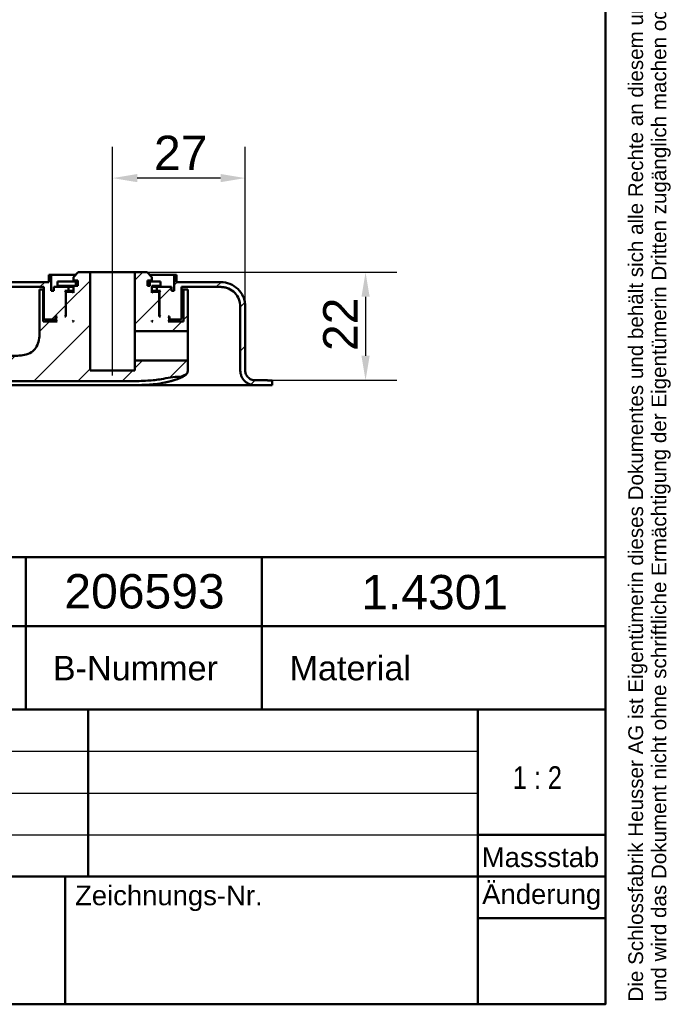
# Model space of a CAD drawing. Header units: millimetres. Extents: x 20 to 833, y 20 to 574.
# Tile 9 of 13: x 701 to 833, y 20 to 220. Entities that reach past the tile are written whole.
import ezdxf
from ezdxf.enums import TextEntityAlignment as Align

# ---------------------------------------------------------------- set-up
doc = ezdxf.new("R2010")
doc.units = ezdxf.units.MM
doc.header["$LTSCALE"] = 2
for name, color, linetype, lineweight in [('Bemaßungen(DIN)', 7, 'Continuous', 25), ('Mittellinie(DIN)', 7, 'Continuous', 25), ('Sichtbare Kanten(DIN)', 7, 'Continuous', 50), ('Skizziergeometrie(DIN)', 7, 'Continuous', 50), ('Skizzierlinie(DIN)', 7, 'Continuous', 25), ('Symbole(DIN)', 7, 'Continuous', 25)]:
    doc.layers.add(name, color=color, linetype=linetype, lineweight=lineweight)
doc.layers.add('Schraffur', color=179, linetype='Continuous', lineweight=9, true_color=0x1e1e47)
doc.styles.add('Aktuell-DIN', font='arial.ttf')
doc.styles.add('STANDARD-DIN~0', font='arial.ttf')
doc.styles.add('Textstil10', font='arial.ttf')
doc.styles.add('Textstil41', font='arial.ttf', dxfattribs={"width": 0.8})
doc.styles.add('Textstil83', font='arial.ttf', dxfattribs={"width": 0.8})
doc.dimstyles.new('CAD-LAN', dxfattribs={"dimscale": 2, "dimtxt": 3.5, "dimasz": 2.5, "dimexe": 3.175, "dimexo": 0, "dimgap": 0.8, "dimtad": 1, "dimrnd": 1e-08, "dimtxsty": 'STANDARD-DIN~0', "dimcen": 0.09, "dimdle": 10, "dimclrd": 250, "dimclre": 250, "dimclrt": 250, "dimadec": 0, "dimazin": 2, "dimtfac": 1, "dimtmove": 0, "dimatfit": 3, "dimfxl": 1, "dimtolj": 1, "dimtzin": 0, "dimlwd": 25, "dimlwe": 25, "dimarcsym": 0})

# ---------------------------------------------------------------- blocks, each defined once
blk = doc.blocks.new('Ränder Standardrahmen')
at = {"layer": 'Skizziergeometrie(DIN)', "flags": 128}
blk.add_lwpolyline([(10, 10), (10, 287), (410, 287), (410, 10), (10, 10)], dxfattribs=at)
blk = doc.blocks.new('Schriftfelder Heusser')
at = {"layer": 'Skizziergeometrie(DIN)'}
for p, q in [((101, 236.92), (291, 236.92)), ((232, 229.92), (232, 236.92)), ((256, 229.92), (256, 236.92)), ((291, 236.92), (291, 229.92)), ((101, 229.92), (291, 229.92)), ((232, 229.92), (232, 221.42)), ((256, 229.92), (256, 221.42)), ((291, 229.92), (291, 191.42)), ((101, 221.42), (291, 221.42)), ((238.35, 221.42), (238.35, 204.42)), ((278, 221.42), (278, 191.42)), ((278, 208.67), (291, 208.67)), ((101, 204.42), (291, 204.42)), ((236, 204.42), (236, 191.42)), ((278, 200.17), (291, 200.17)), ((291, 191.42), (101, 191.42))]:
    blk.add_line(p, q, dxfattribs=at)
at = {"layer": 'Skizzierlinie(DIN)'}
for p, q in [((162.35, 217.17), (278, 217.17)), ((162.35, 212.92), (278, 212.92)), ((162.35, 208.67), (278, 208.67))]:
    blk.add_line(p, q, dxfattribs=at)
at = {"layer": 'Symbole(DIN)', "color": 7, "insert": (293.33, 191.7), "char_height": 1.5, "width": 182.3003, "attachment_point": 1, "rotation": 90, "line_spacing_factor": 0.944221, "style": 'Aktuell-DIN'}
blk.add_mtext('\\fArial|b0|i0;\\H1.5000;Die Schlossfabrik Heusser AG ist Eigentümerin dieses Dokumentes und behält sich alle Rechte an diesem und dem dargestellten Gegenstand vor. Der Empfänger anerkennt diese Rechte\\Pund wird das Dokument nicht ohne schriftliche Ermächtigung der Eigentümerin Dritten zugänglich machen oder zu anderen Zwecken verwenden, zu dem es ihm übergeben worden ist.\\P ', dxfattribs=at)
at = {"layer": 'Symbole(DIN)', "color": 179, "true_color": 0x262659, "style": 'Aktuell-DIN'}
for s, insert, char_height, attachment_point in [('B-Nummer', (234.74, 225.62), 2.489, 4), ('Material', (265.02, 225.62), 2.489, 5), ('\\fArial|b0|i0;\\H2.0000;Massstab', (284.39, 206.37), 2, 5), ('\\fArial|b0|i0;Zeichnungs-Nr.', (237, 203.5), 2, 1)]:
    blk.add_mtext(s, dxfattribs=dict(at, insert=insert, char_height=char_height, attachment_point=attachment_point))
at = {"layer": 'Symbole(DIN)', "color": 179, "true_color": 0x262659, "insert": (284.51, 202.33), "char_height": 2, "width": 12.1143, "attachment_point": 5, "style": 'Aktuell-DIN'}
blk.add_mtext('\\fArial|b0|i0;Änderung', dxfattribs=at)
at = {"layer": 'Symbole(DIN)', "color": 179, "true_color": 0x262659}
for tag, height, style, p in [('AUTOR', 2.49, 'Aktuell-DIN', (240.03, 219.26)), ('KONTROLLDATUM', 2, 'Textstil10', (217.42, 215.04)), ('KONTROLLIERT_VON', 2, 'Textstil10', (239.98, 215.05))]:
    blk.add_attdef(tag, text='', height=height, dxfattribs=dict(at, style=style)).set_placement(p, align=Align.MIDDLE_LEFT)
at = {"layer": 'Symbole(DIN)', "color": 179, "true_color": 0x262659, "style": 'Textstil10'}
blk.add_attdef('ERSTELLUNGSDATUM_001', (217.23, 218.29), '', height=2, dxfattribs=at)
at = {"layer": 'Symbole(DIN)', "color": 7, "style": 'Textstil83', "width": 0.8}
blk.add_attdef('Anfänglicher_Ansichtsmaßstab_001', (281.57, 213.34), '', height=2.3, dxfattribs=at)
at = {"layer": 'Symbole(DIN)', "color": 179, "true_color": 0x262659, "style": 'Textstil10'}
blk.add_attdef('PROJEKT', text='', height=2, dxfattribs=at).set_placement((217.77, 209.72), align=Align.BOTTOM_LEFT)
at = {"layer": 'Symbole(DIN)', "color": 7, "style": 'Textstil41', "width": 0.8}
blk.add_attdef('STATUS', text='', height=5, dxfattribs=at).set_placement((284.53, 195.86), align=Align.MIDDLE_CENTER)
blk = doc.blocks.new('*D25')
at = {"layer": 'Bemaßungen(DIN)', "color": 250, "linetype": 'Continuous', "lineweight": 25, "true_color": 0x3f3f3f, "transparency": 16777216}
for p, q in [((726.65, 169.02), (777.5, 169.02)), ((771.15, 164.02), (771.15, 152.02)), ((751.15, 147.02), (777.5, 147.02))]:
    blk.add_line(p, q, dxfattribs=at)
at = {"layer": 'Bemaßungen(DIN)', "color": 250, "linetype": 'Continuous', "true_color": 0x3f3f3f, "transparency": 16777216}
for points in [[(770.32, 164.02), (771.99, 164.02), (771.15, 169.02)], [(770.32, 152.02), (771.99, 152.02), (771.15, 147.02)]]:
    blk.add_solid(points, dxfattribs=at)
at = {"layer": 'Defpoints', "color": 0, "linetype": 'Continuous', "transparency": 16777216}
for p in [(726.65, 169.02), (751.15, 147.02), (771.15, 147.02)]:
    blk.add_point(p, dxfattribs=at)
at = {"layer": 'Bemaßungen(DIN)', "color": 250, "linetype": 'Continuous', "lineweight": 25, "true_color": 0x3f3f3f, "transparency": 16777216, "insert": (762.52, 152.99), "char_height": 7, "attachment_point": 1, "rotation": 90, "style": 'STANDARD-DIN~0'}
blk.add_mtext('\\A1;22', dxfattribs=at)
blk = doc.blocks.new('*D26')
at = {"layer": 'Bemaßungen(DIN)', "color": 250, "linetype": 'Continuous', "lineweight": 25, "true_color": 0x3f3f3f, "transparency": 16777216}
for p, q in [((719.65, 174.02), (719.65, 194.54)), ((746.65, 162.02), (746.65, 194.54)), ((741.65, 188.19), (724.65, 188.19))]:
    blk.add_line(p, q, dxfattribs=at)
at = {"layer": 'Bemaßungen(DIN)', "color": 250, "linetype": 'Continuous', "true_color": 0x3f3f3f, "transparency": 16777216}
for points in [[(724.65, 189.02), (724.65, 187.36), (719.65, 188.19)], [(741.65, 189.02), (741.65, 187.36), (746.65, 188.19)]]:
    blk.add_solid(points, dxfattribs=at)
at = {"layer": 'Defpoints', "color": 0, "linetype": 'Continuous', "transparency": 16777216}
for p in [(719.65, 188.19), (719.65, 174.02), (746.65, 162.02)]:
    blk.add_point(p, dxfattribs=at)
at = {"layer": 'Bemaßungen(DIN)', "color": 250, "linetype": 'Continuous', "lineweight": 25, "true_color": 0x3f3f3f, "transparency": 16777216, "insert": (728.08, 196.82), "char_height": 7, "attachment_point": 1, "style": 'STANDARD-DIN~0'}
blk.add_mtext('\\A1;27', dxfattribs=at)

msp = doc.modelspace()

# ---------------------------------------------------------------- hatches: boundary and pattern name
at = {"layer": 'Schraffur'}
h = msp.add_hatch(dxfattribs=at)
h.set_pattern_fill('ANSI31', color=256, scale=50.8, style=0)
h.set_pattern_definition([(45, (0, 0), (-4.49013, 4.49013), [])])
edge = h.paths.add_edge_path()
edge.add_spline(control_points=[(741.653, 166.024), (741.931, 166.024), (742.208, 165.996), (742.744, 165.883), (743.002, 165.801), (743.731, 165.483), (744.168, 165.179), (744.888, 164.432), (745.17, 163.999), (745.555, 163.047), (745.653, 162.54), (745.653, 162.024)], knot_values=[-0.6314442, -0.6314442, -0.6314442, -0.6314442, -0.5478443, -0.5478443, -0.4667749, -0.4667749, -0.3085769, -0.3085769, -0.1547676, -0.1547676, 0, 0, 0, 0], degree=3, periodic=0)
edge.add_line((745.653, 162.024), (745.653, 149.024))
edge.add_spline(control_points=[(745.653, 149.024), (745.653, 148.816), (745.674, 148.608), (745.759, 148.206), (745.82, 148.013), (746.059, 147.465), (746.287, 147.138), (746.847, 146.598), (747.172, 146.386), (747.886, 146.097), (748.266, 146.024), (748.653, 146.024)], knot_values=[-0.4735831, -0.4735831, -0.4735831, -0.4735831, -0.4108832, -0.4108832, -0.3500812, -0.3500812, -0.2314327, -0.2314327, -0.1160757, -0.1160757, -0.0000071, -0.0000071, -0.0000071, -0.0000071], degree=3, periodic=0)
edge.add_line((748.653, 146.024), (752.153, 146.024))
edge.add_line((752.153, 146.024), (752.153, 146.994))
edge.add_line((752.153, 146.994), (751.153, 146.994))
edge.add_line((751.153, 146.994), (751.153, 147.024))
edge.add_line((751.153, 147.024), (748.653, 147.024))
edge.add_spline(control_points=[(748.653, 147.024), (748.514, 147.024), (748.375, 147.038), (748.107, 147.095), (747.979, 147.136), (747.614, 147.295), (747.395, 147.447), (747.035, 147.82), (746.894, 148.037), (746.702, 148.513), (746.653, 148.766), (746.653, 149.024)], knot_values=[-0.3157143, -0.3157143, -0.3157143, -0.3157143, -0.2739221, -0.2739221, -0.2333875, -0.2333875, -0.1542884, -0.1542884, -0.0773838, -0.0773838, 0, 0, 0, 0], degree=3, periodic=0)
edge.add_line((746.653, 149.024), (746.653, 162.024))
edge.add_spline(control_points=[(746.653, 162.024), (746.653, 162.372), (746.617, 162.718), (746.476, 163.388), (746.374, 163.71), (745.976, 164.622), (745.596, 165.168), (744.663, 166.068), (744.121, 166.42), (742.932, 166.902), (742.298, 167.024), (741.653, 167.024)], knot_values=[-0.7893052, -0.7893052, -0.7893052, -0.7893052, -0.6848053, -0.6848053, -0.5834686, -0.5834686, -0.3857211, -0.3857211, -0.1934595, -0.1934595, 0, 0, 0, 0], degree=3, periodic=0)
edge.add_line((741.653, 167.024), (732.653, 167.024))
edge.add_line((732.653, 167.024), (732.653, 168.524))
edge.add_line((732.653, 168.524), (732.153, 168.524))
edge.add_line((732.153, 168.524), (732.153, 165.224))
edge.add_line((732.153, 165.224), (731.653, 165.224))
edge.add_line((731.653, 165.224), (731.653, 166.024))
edge.add_line((731.653, 166.024), (728.653, 166.024))
edge.add_line((728.653, 166.024), (728.653, 165.224))
edge.add_line((728.653, 165.224), (729.403, 165.224))
edge.add_line((729.403, 165.224), (729.203, 165.024))
edge.add_line((729.203, 165.024), (729.203, 160.224))
edge.add_line((729.203, 160.224), (729.403, 160.024))
edge.add_line((729.403, 160.024), (729.153, 160.024))
edge.add_line((729.153, 160.024), (729.153, 164.824))
edge.add_line((729.153, 164.824), (728.953, 165.024))
edge.add_line((728.953, 165.024), (727.853, 165.024))
edge.add_line((727.853, 165.024), (727.653, 164.824))
edge.add_line((727.653, 164.824), (727.653, 166.224))
edge.add_line((727.653, 166.224), (729.403, 166.224))
edge.add_line((729.403, 166.224), (729.403, 167.124))
edge.add_line((729.403, 167.124), (727.203, 167.124))
edge.add_line((727.203, 167.124), (727.203, 166.224))
edge.add_line((727.203, 166.224), (726.753, 166.224))
edge.add_line((726.753, 166.224), (726.753, 167.324))
edge.add_line((726.753, 167.324), (727.653, 167.324))
edge.add_line((727.653, 167.324), (727.653, 168.024))
edge.add_line((727.653, 168.024), (726.653, 169.024))
edge.add_line((726.653, 169.024), (724.203, 169.024))
edge.add_line((724.203, 169.024), (724.203, 157.024))
edge.add_line((724.203, 157.024), (734.776, 157.024))
edge.add_spline(control_points=[(734.776, 157.024), (734.79, 157.024), (734.804, 157.025), (734.831, 157.031), (734.844, 157.035), (734.88, 157.051), (734.902, 157.066), (734.938, 157.104), (734.952, 157.125), (734.972, 157.173), (734.976, 157.198), (734.976, 157.224)], knot_values=[-0.0315719, -0.0315719, -0.0315719, -0.0315719, -0.0273918, -0.0273918, -0.0233382, -0.0233382, -0.0154284, -0.0154284, -0.0077381, -0.0077381, 0, 0, 0, 0], degree=3, periodic=0)
edge.add_line((734.976, 157.224), (734.976, 165.525))
edge.add_line((734.976, 165.525), (734.092, 165.525))
edge.add_line((734.092, 165.525), (734.092, 159.024))
edge.add_line((734.092, 159.024), (730.953, 159.024))
edge.add_line((730.953, 159.024), (731.153, 159.224))
edge.add_line((731.153, 159.224), (731.153, 159.824))
edge.add_line((731.153, 159.824), (730.953, 160.024))
edge.add_line((730.953, 160.024), (731.253, 160.024))
edge.add_line((731.253, 160.024), (731.253, 159.524))
edge.add_line((731.253, 159.524), (731.353, 159.424))
edge.add_line((731.353, 159.424), (733.453, 159.424))
edge.add_line((733.453, 159.424), (733.653, 159.624))
edge.add_line((733.653, 159.624), (733.653, 166.024))
edge.add_line((733.653, 166.024), (741.653, 166.024))
h.paths.add_polyline_path([(727.653, 159.224), (727.853, 159.024), (727.653, 159.024)], flags=0)
edge = h.paths.add_edge_path()
edge.add_spline(control_points=[(555.653, 184.024), (555.653, 184.302), (555.681, 184.579), (555.794, 185.116), (555.876, 185.373), (556.194, 186.103), (556.498, 186.539), (557.245, 187.259), (557.678, 187.541), (558.63, 187.927), (559.137, 188.024), (559.653, 188.024)], knot_values=[-0.6314442, -0.6314442, -0.6314442, -0.6314442, -0.5478443, -0.5478443, -0.4667749, -0.4667749, -0.3085769, -0.3085769, -0.1547676, -0.1547676, 0, 0, 0, 0], degree=3, periodic=0)
edge.add_line((559.653, 188.024), (678.055, 188.024))
edge.add_spline(control_points=[(678.055, 188.024), (678.543, 188.024), (679.023, 187.937), (679.918, 187.596), (680.325, 187.351), (681.067, 186.706), (681.387, 186.297), (681.854, 185.382), (681.995, 184.886), (682.04, 184.373)], knot_values=[-0.5965767, -0.5965767, -0.5965767, -0.5965767, -0.4502726, -0.4502726, -0.3087981, -0.3087981, -0.1544759, -0.1544759, 0, 0, 0, 0], degree=3, periodic=0)
edge.add_line((682.04, 184.373), (683.246, 170.588))
edge.add_spline(control_points=[(683.246, 170.588), (683.299, 169.981), (683.461, 169.393), (683.983, 168.315), (684.331, 167.835), (685.216, 166.981), (685.759, 166.628), (686.95, 166.146), (687.583, 166.024), (688.227, 166.024)], knot_values=[-0.7457209, -0.7457209, -0.7457209, -0.7457209, -0.5628408, -0.5628408, -0.3859976, -0.3859976, -0.1930948, -0.1930948, 0, 0, 0, 0], degree=3, periodic=0)
edge.add_line((688.227, 166.024), (705.653, 166.024))
edge.add_line((705.653, 166.024), (705.653, 159.624))
edge.add_line((705.653, 159.624), (705.853, 159.424))
edge.add_line((705.853, 159.424), (707.953, 159.424))
edge.add_line((707.953, 159.424), (708.053, 159.524))
edge.add_line((708.053, 159.524), (708.053, 160.024))
edge.add_line((708.053, 160.024), (708.353, 160.024))
edge.add_line((708.353, 160.024), (708.153, 159.824))
edge.add_line((708.153, 159.824), (708.153, 159.224))
edge.add_line((708.153, 159.224), (708.353, 159.024))
edge.add_line((708.353, 159.024), (705.492, 159.024))
edge.add_line((705.492, 159.024), (705.492, 165.525))
edge.add_line((705.492, 165.525), (704.79, 165.525))
edge.add_line((704.79, 165.525), (704.79, 158.013))
edge.add_spline(control_points=[(704.79, 158.013), (704.79, 156.886), (704.79, 155.803), (704.426, 154.42), (704.257, 154.006), (703.771, 153.287), (703.479, 153), (702.689, 152.482), (702.192, 152.307), (700.796, 152.013), (699.814, 152.013), (698.79, 152.013)], knot_values=[-1.1173827, -1.1173827, -1.1173827, -1.1173827, -0.7826773, -0.7826773, -0.6296804, -0.6296804, -0.4865248, -0.4865248, -0.3073079, -0.3073079, 0, 0, 0, 0], degree=3, periodic=0)
edge.add_line((698.79, 152.013), (592.938, 152.013))
edge.add_spline(control_points=[(592.938, 152.013), (586.926, 152.013), (581.928, 152.013), (575.605, 152.794), (573.767, 153.237), (570.517, 154.635), (569.501, 155.563), (568.63, 156.461)], knot_values=[-1.2266395, -1.2266395, -1.2266395, -1.2266395, -0.691815, -0.691815, -0.3753769, -0.3753769, 0, 0, 0, 0], degree=3, periodic=0)
edge.add_spline(control_points=[(568.63, 156.461), (567.106, 158.032), (565.746, 159.808), (563.662, 161.766), (562.89, 162.418), (561.737, 163.013), (561.357, 163.164), (560.659, 163.276), (560.428, 163.252), (559.982, 163.154), (559.781, 163.031), (559.609, 162.926)], knot_values=[-0.5002157, -0.5002157, -0.5002157, -0.5002157, -0.239433, -0.239433, -0.1386584, -0.1386584, -0.0961606, -0.0961606, -0.0604717, -0.0604717, 0, 0, 0, 0], degree=3, periodic=0)
edge.add_line((559.609, 162.926), (558.742, 162.396))
edge.add_spline(control_points=[(558.742, 162.396), (558.591, 162.304), (558.437, 162.21), (558.271, 162.041), (558.226, 161.982), (558.165, 161.853), (558.148, 161.788), (558.14, 161.632), (558.157, 161.546), (558.231, 161.321), (558.311, 161.18), (558.391, 161.041)], knot_values=[-0.173679, -0.173679, -0.173679, -0.173679, -0.1215687, -0.1215687, -0.0978776, -0.0978776, -0.0757948, -0.0757948, -0.0479673, -0.0479673, -0.0000083, -0.0000083, -0.0000083, -0.0000083], degree=3, periodic=0)
edge.add_spline(control_points=[(558.391, 161.041), (559.252, 159.543), (560.187, 158.094), (562.204, 155.306), (563.28, 153.975), (564.426, 152.701)], knot_values=[-1.0323292, -1.0323292, -1.0323292, -1.0323292, -0.5141271, -0.5141271, 0, 0, 0, 0], degree=3, periodic=0)
edge.add_spline(control_points=[(564.426, 152.701), (565.347, 151.679), (566.435, 150.556), (569.761, 148.699), (571.702, 148.061), (578.711, 146.84), (584.565, 146.84), (592.938, 146.84)], knot_values=[-5.3413361, -5.3413361, -5.3413361, -5.3413361, -3.87583, -3.87583, -2.5120678, -2.5120678, 0, 0, 0, 0], degree=3, periodic=0)
edge.add_line((592.938, 146.84), (719.792, 146.84))
edge.add_spline(control_points=[(719.792, 146.84), (720.972, 146.84), (722.152, 146.838), (724.418, 146.857), (725.662, 146.88), (726.794, 146.953)], knot_values=[-0.7098031, -0.7098031, -0.7098031, -0.7098031, -0.3402859, -0.3402859, 0, 0, 0, 0], degree=3, periodic=0)
edge.add_spline(control_points=[(726.794, 146.953), (727.283, 146.985), (727.775, 147.027), (728.7, 147.132), (729.141, 147.193), (729.577, 147.268)], knot_values=[-0.2798728, -0.2798728, -0.2798728, -0.2798728, -0.1329255, -0.1329255, -0.0006485, -0.0006485, -0.0006485, -0.0006485], degree=3, periodic=0)
edge.add_spline(control_points=[(729.577, 147.268), (730.172, 147.371), (730.801, 147.508), (732.082, 147.713), (732.717, 147.779), (733.353, 147.759)], knot_values=[-0.3871808, -0.3871808, -0.3871808, -0.3871808, -0.1911567, -0.1911567, -0.0000253, -0.0000253, -0.0000253, -0.0000253], degree=3, periodic=0)
edge.add_spline(control_points=[(733.353, 147.759), (733.413, 147.757), (733.458, 147.755), (733.554, 147.773), (733.595, 147.792), (733.648, 147.816)], knot_values=[-0.0353068, -0.0353068, -0.0353068, -0.0353068, -0.0174814, -0.0174814, 0, 0, 0, 0], degree=3, periodic=0)
edge.add_line((733.648, 147.816), (734.217, 148.072))
edge.add_spline(control_points=[(734.217, 148.072), (734.354, 148.134), (734.489, 148.195), (734.685, 148.323), (734.753, 148.381), (734.866, 148.523), (734.904, 148.604), (734.976, 148.86), (734.976, 149.051), (734.976, 149.248)], knot_values=[-0.1648838, -0.1648838, -0.1648838, -0.1648838, -0.1216166, -0.1216166, -0.0914552, -0.0914552, -0.0593217, -0.0593217, -0.0000025, -0.0000025, -0.0000025, -0.0000025], degree=3, periodic=0)
edge.add_line((734.976, 149.248), (734.976, 150.824))
edge.add_spline(control_points=[(734.976, 150.824), (734.976, 150.838), (734.975, 150.852), (734.969, 150.879), (734.965, 150.892), (734.949, 150.928), (734.934, 150.95), (734.897, 150.986), (734.875, 151), (734.828, 151.02), (734.802, 151.024), (734.776, 151.024)], knot_values=[-0.0315719, -0.0315719, -0.0315719, -0.0315719, -0.0273922, -0.0273922, -0.0233389, -0.0233389, -0.0154291, -0.0154291, -0.0077385, -0.0077385, 0, 0, 0, 0], degree=3, periodic=0)
edge.add_line((734.776, 151.024), (724.203, 151.024))
edge.add_line((724.203, 151.024), (724.203, 149.024))
edge.add_line((724.203, 149.024), (715.103, 149.024))
edge.add_line((715.103, 149.024), (715.103, 169.024))
edge.add_line((715.103, 169.024), (712.653, 169.024))
edge.add_line((712.653, 169.024), (711.653, 168.024))
edge.add_line((711.653, 168.024), (711.653, 167.324))
edge.add_line((711.653, 167.324), (712.553, 167.324))
edge.add_line((712.553, 167.324), (712.553, 166.224))
edge.add_line((712.553, 166.224), (711.653, 166.224))
edge.add_line((711.653, 166.224), (711.653, 164.824))
edge.add_line((711.653, 164.824), (711.453, 165.024))
edge.add_line((711.453, 165.024), (710.353, 165.024))
edge.add_line((710.353, 165.024), (710.153, 164.824))
edge.add_line((710.153, 164.824), (710.153, 160.024))
edge.add_line((710.153, 160.024), (709.903, 160.024))
edge.add_line((709.903, 160.024), (710.103, 160.224))
edge.add_line((710.103, 160.224), (710.103, 165.024))
edge.add_line((710.103, 165.024), (709.903, 165.224))
edge.add_line((709.903, 165.224), (710.653, 165.224))
edge.add_line((710.653, 165.224), (710.653, 166.024))
edge.add_line((710.653, 166.024), (707.653, 166.024))
edge.add_line((707.653, 166.024), (707.653, 165.224))
edge.add_line((707.653, 165.224), (707.153, 165.224))
edge.add_line((707.153, 165.224), (707.153, 168.524))
edge.add_line((707.153, 168.524), (706.653, 168.524))
edge.add_line((706.653, 168.524), (706.653, 167.024))
edge.add_line((706.653, 167.024), (688.023, 167.024))
edge.add_spline(control_points=[(688.023, 167.024), (687.534, 167.024), (687.053, 167.112), (686.156, 167.455), (685.748, 167.701), (685.006, 168.349), (684.687, 168.758), (684.222, 169.674), (684.082, 170.171), (684.038, 170.684)], knot_values=[-0.5973968, -0.5973968, -0.5973968, -0.5973968, -0.4506663, -0.4506663, -0.3087924, -0.3087924, -0.1544816, -0.1544816, 0, 0, 0, 0], degree=3, periodic=0)
edge.add_line((684.038, 170.684), (682.862, 184.45))
edge.add_spline(control_points=[(682.862, 184.45), (682.81, 185.059), (682.649, 185.65), (682.126, 186.73), (681.777, 187.212), (680.891, 188.067), (680.347, 188.421), (679.157, 188.902), (678.523, 189.024), (677.88, 189.024)], knot_values=[-0.7467461, -0.7467461, -0.7467461, -0.7467461, -0.5633329, -0.5633329, -0.3859905, -0.3859905, -0.193102, -0.193102, 0, 0, 0, 0], degree=3, periodic=0)
edge.add_line((677.88, 189.024), (559.653, 189.024))
edge.add_spline(control_points=[(559.653, 189.024), (559.305, 189.024), (558.959, 188.989), (558.289, 188.848), (557.967, 188.745), (557.055, 188.348), (556.509, 187.967), (555.609, 187.034), (555.257, 186.493), (554.775, 185.303), (554.653, 184.669), (554.653, 184.024)], knot_values=[-0.7893052, -0.7893052, -0.7893052, -0.7893052, -0.6848053, -0.6848053, -0.5834686, -0.5834686, -0.3857211, -0.3857211, -0.1934595, -0.1934595, 0, 0, 0, 0], degree=3, periodic=0)
edge.add_line((554.653, 184.024), (554.653, 149.024))
edge.add_spline(control_points=[(554.653, 149.024), (554.653, 148.885), (554.639, 148.747), (554.582, 148.479), (554.541, 148.35), (554.382, 147.985), (554.23, 147.767), (553.857, 147.407), (553.64, 147.266), (553.165, 147.073), (552.911, 147.024), (552.653, 147.024)], knot_values=[-0.3157221, -0.3157221, -0.3157221, -0.3157221, -0.2739221, -0.2739221, -0.2333875, -0.2333875, -0.1542884, -0.1542884, -0.0773838, -0.0773838, -0.000002, -0.000002, -0.000002, -0.000002], degree=3, periodic=0)
edge.add_line((552.653, 147.024), (538.153, 147.024))
edge.add_line((538.153, 147.024), (538.153, 146.024))
edge.add_line((538.153, 146.024), (552.653, 146.024))
edge.add_spline(control_points=[(552.653, 146.024), (552.862, 146.024), (553.069, 146.046), (553.471, 146.13), (553.664, 146.192), (554.212, 146.43), (554.539, 146.658), (555.079, 147.218), (555.291, 147.543), (555.58, 148.257), (555.653, 148.637), (555.653, 149.024)], knot_values=[-0.4735814, -0.4735814, -0.4735814, -0.4735814, -0.4108832, -0.4108832, -0.3500812, -0.3500812, -0.2314327, -0.2314327, -0.1160757, -0.1160757, 0, 0, 0, 0], degree=3, periodic=0)
edge.add_line((555.653, 149.024), (555.653, 184.024))
h.paths.add_polyline_path([(711.453, 159.024), (711.653, 159.224), (711.653, 159.024)], flags=0)

# ---------------------------------------------------------------- linework, layer by layer
at = {"layer": 'Mittellinie(DIN)', "linetype": 'Continuous'}
msp.add_line((719.653, 148.024), (719.653, 174.024), dxfattribs=at)
at = {"layer": 'Sichtbare Kanten(DIN)'}
for p, q in [((707.153, 168.524), (706.653, 168.524)), ((706.653, 168.524), (706.653, 167.024)), ((706.653, 168.524), (706.653, 167.024)), ((707.153, 165.224), (707.153, 168.524)), ((707.153, 168.524), (712.153, 168.524)), ((712.653, 169.024), (711.653, 168.024)), ((712.653, 169.024), (711.653, 168.024)), ((715.103, 169.024), (712.653, 169.024)), ((715.103, 149.024), (715.103, 169.024)), ((715.103, 169.024), (724.203, 169.024)), ((726.653, 169.024), (724.203, 169.024)), ((724.203, 169.024), (724.203, 157.024)), ((727.653, 168.024), (726.653, 169.024)), ((726.653, 169.024), (727.653, 168.024)), ((727.153, 168.524), (732.153, 168.524)), ((732.653, 168.524), (732.153, 168.524)), ((732.153, 168.524), (732.153, 165.224)), ((732.653, 167.024), (732.653, 168.524)), ((732.653, 168.524), (732.653, 167.024)), ((706.653, 167.024), (688.023, 167.024)), ((712.128, 167.124), (708.428, 167.124)), ((708.428, 166.224), (708.428, 167.124)), ((711.653, 168.024), (711.653, 167.324)), ((711.653, 168.024), (711.653, 167.324)), ((711.653, 167.324), (712.553, 167.324)), ((712.553, 167.124), (712.128, 167.124)), ((712.128, 166.224), (712.128, 167.124)), ((712.553, 167.324), (712.553, 166.224)), ((712.553, 166.224), (712.553, 167.324)), ((726.753, 166.224), (726.753, 167.324)), ((726.753, 167.324), (727.653, 167.324)), ((726.753, 166.224), (726.753, 167.324)), ((727.203, 167.124), (726.753, 167.124)), ((729.403, 167.124), (727.203, 167.124)), ((727.203, 167.124), (727.203, 166.224)), ((727.653, 167.324), (727.653, 168.024)), ((727.653, 168.024), (727.653, 167.324)), ((729.403, 166.224), (729.403, 167.124)), ((729.403, 166.224), (729.403, 167.124)), ((741.653, 167.024), (732.653, 167.024)), ((688.227, 166.024), (705.653, 166.024)), ((705.492, 165.525), (704.79, 165.525)), ((704.79, 165.525), (704.79, 158.013)), ((705.492, 159.024), (705.492, 165.525)), ((705.653, 165.525), (705.492, 165.525)), ((705.653, 166.024), (705.653, 159.624)), ((705.653, 166.024), (705.653, 159.624)), ((707.653, 165.224), (707.153, 165.224)), ((710.653, 166.024), (707.653, 166.024)), ((707.653, 166.024), (707.653, 165.224)), ((707.653, 165.224), (707.653, 166.024)), ((708.428, 166.224), (711.653, 166.224)), ((710.103, 165.024), (709.903, 165.224)), ((709.903, 165.224), (710.653, 165.224)), ((710.103, 160.224), (710.103, 165.024)), ((710.103, 165.024), (710.353, 165.024)), ((710.353, 165.024), (710.153, 164.824)), ((710.353, 165.024), (710.153, 164.824)), ((710.153, 164.824), (710.153, 160.024)), ((710.153, 164.824), (710.153, 160.024)), ((711.453, 165.024), (710.353, 165.024)), ((710.653, 165.224), (710.653, 166.024)), ((710.653, 166.024), (711.653, 166.024)), ((711.653, 165.224), (710.653, 165.224)), ((711.653, 164.824), (711.453, 165.024)), ((711.653, 165.024), (711.453, 165.024)), ((712.553, 166.224), (711.653, 166.224)), ((711.653, 166.224), (711.653, 164.824)), ((711.653, 166.224), (711.653, 164.824)), ((727.203, 166.224), (726.753, 166.224)), ((727.653, 164.824), (727.653, 166.224)), ((727.653, 166.224), (729.403, 166.224)), ((727.653, 166.224), (727.653, 164.824)), ((727.653, 166.024), (728.653, 166.024)), ((728.653, 165.224), (727.653, 165.224)), ((727.853, 165.024), (727.653, 164.824)), ((727.853, 165.024), (727.653, 165.024)), ((728.953, 165.024), (727.853, 165.024)), ((731.653, 166.024), (728.653, 166.024)), ((728.653, 166.024), (728.653, 165.224)), ((728.653, 165.224), (729.403, 165.224)), ((729.153, 164.824), (728.953, 165.024)), ((728.953, 165.024), (729.203, 165.024)), ((728.953, 165.024), (729.153, 164.824)), ((729.153, 160.024), (729.153, 164.824)), ((729.153, 164.824), (729.153, 160.024)), ((729.403, 165.224), (729.203, 165.024)), ((729.203, 165.024), (729.203, 160.224)), ((731.653, 165.224), (731.653, 166.024)), ((731.653, 165.224), (731.653, 166.024)), ((732.153, 165.224), (731.653, 165.224)), ((733.653, 159.624), (733.653, 166.024)), ((733.653, 166.024), (741.653, 166.024)), ((733.653, 166.024), (733.653, 159.624)), ((734.092, 165.525), (733.653, 165.525)), ((734.976, 165.525), (734.092, 165.525)), ((734.092, 165.525), (734.092, 159.024)), ((734.976, 157.224), (734.976, 165.525)), ((745.653, 162.024), (745.653, 149.024)), ((746.653, 149.024), (746.653, 162.024)), ((746.653, 162.024), (746.653, 162.024)), ((746.653, 149.024), (746.653, 162.024)), ((708.353, 159.024), (705.492, 159.024)), ((705.653, 159.624), (705.853, 159.424)), ((705.853, 159.424), (705.653, 159.624)), ((705.853, 159.424), (707.953, 159.424)), ((707.953, 159.424), (708.053, 159.524)), ((707.953, 159.424), (708.153, 159.424)), ((708.053, 159.524), (708.053, 160.024)), ((708.053, 160.024), (708.353, 160.024)), ((708.153, 159.524), (708.053, 159.524)), ((708.353, 160.024), (708.153, 159.824)), ((708.353, 160.024), (708.153, 159.824)), ((708.153, 159.824), (708.153, 159.224)), ((708.153, 159.824), (708.153, 159.224)), ((708.153, 159.224), (708.353, 159.024)), ((708.353, 159.024), (708.153, 159.224)), ((709.903, 160.024), (710.103, 160.224)), ((710.153, 160.024), (709.903, 160.024)), ((710.153, 160.224), (710.103, 160.224)), ((711.453, 159.024), (711.653, 159.224)), ((711.653, 159.024), (711.453, 159.024)), ((711.653, 159.224), (711.653, 159.024)), ((711.653, 159.224), (711.653, 159.024)), ((727.653, 159.224), (727.853, 159.024)), ((727.653, 159.024), (727.653, 159.224)), ((727.653, 159.224), (727.653, 159.024)), ((727.853, 159.024), (727.653, 159.024)), ((729.203, 160.224), (729.153, 160.224)), ((729.403, 160.024), (729.153, 160.024)), ((729.203, 160.224), (729.403, 160.024)), ((731.153, 159.824), (730.953, 160.024)), ((730.953, 160.024), (731.253, 160.024)), ((730.953, 160.024), (731.153, 159.824)), ((730.953, 159.024), (731.153, 159.224)), ((730.953, 159.024), (731.153, 159.224)), ((734.092, 159.024), (730.953, 159.024)), ((731.153, 159.224), (731.153, 159.824)), ((731.153, 159.824), (731.153, 159.224)), ((731.253, 159.524), (731.153, 159.524)), ((731.153, 159.424), (731.353, 159.424)), ((731.253, 160.024), (731.253, 159.524)), ((731.253, 159.524), (731.353, 159.424)), ((731.353, 159.424), (733.453, 159.424)), ((733.453, 159.424), (733.653, 159.624)), ((733.453, 159.424), (733.653, 159.624)), ((724.203, 157.024), (734.776, 157.024)), ((724.203, 154.024), (724.203, 157.024)), ((724.203, 151.024), (724.203, 154.024)), ((734.776, 151.024), (724.203, 151.024)), ((724.203, 151.024), (724.203, 149.024)), ((734.976, 149.248), (734.976, 150.824)), ((724.203, 149.024), (715.103, 149.024)), ((592.938, 146.84), (719.792, 146.84)), ((733.648, 147.816), (734.217, 148.072)), ((751.153, 147.024), (748.653, 147.024)), ((751.153, 146.994), (751.153, 147.024)), ((751.153, 146.994), (751.153, 147.024)), ((752.153, 146.994), (751.153, 146.994)), ((752.153, 146.024), (752.153, 146.994)), ((752.153, 146.024), (752.153, 146.994)), ((578.191, 146.024), (723.115, 146.024)), ((748.653, 146.024), (752.153, 146.024))]:
    msp.add_line(p, q, dxfattribs=at)
for points, degree, knots in [([(746.653, 162.024), (746.653, 162.372), (746.617, 162.718), (746.476, 163.388), (746.374, 163.71), (745.976, 164.622), (745.596, 165.168), (744.663, 166.068), (744.121, 166.42), (742.932, 166.902), (742.298, 167.024), (741.653, 167.024)], 3, [-0.78930523, -0.78930523, -0.78930523, -0.78930523, -0.68480532, -0.68480532, -0.58346864, -0.58346864, -0.38572109, -0.38572109, -0.19345948, -0.19345948, 0, 0, 0, 0]), ([(741.653, 166.024), (741.931, 166.024), (742.208, 165.996), (742.744, 165.883), (743.002, 165.801), (743.731, 165.483), (744.168, 165.179), (744.888, 164.432), (745.17, 163.999), (745.555, 163.047), (745.653, 162.54), (745.653, 162.024)], 3, [-0.63144419, -0.63144419, -0.63144419, -0.63144419, -0.54784426, -0.54784426, -0.46677491, -0.46677491, -0.30857687, -0.30857687, -0.15476758, -0.15476758, 0, 0, 0, 0]), ([(704.79, 158.013), (704.79, 156.886), (704.79, 155.803), (704.426, 154.42), (704.257, 154.006), (703.771, 153.287), (703.479, 153), (702.689, 152.482), (702.192, 152.307), (700.796, 152.013), (699.814, 152.013), (698.79, 152.013)], 3, [-1.1173827, -1.1173827, -1.1173827, -1.1173827, -0.7826773, -0.7826773, -0.6296804, -0.6296804, -0.4865248, -0.4865248, -0.3073079, -0.3073079, 0, 0, 0, 0]), ([(734.776, 157.024), (734.79, 157.024), (734.804, 157.025), (734.831, 157.031), (734.844, 157.035), (734.88, 157.051), (734.902, 157.066), (734.938, 157.104), (734.952, 157.125), (734.972, 157.173), (734.976, 157.198), (734.976, 157.224)], 3, [-0.031571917, -0.031571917, -0.031571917, -0.031571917, -0.027391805, -0.027391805, -0.023338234, -0.023338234, -0.015428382, -0.015428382, -0.007738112, -0.007738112, 0, 0, 0, 0]), ([(734.976, 157.224), (734.976, 157.224), (734.976, 157.224), (734.976, 157.183), (734.973, 156.999), (734.969, 156.702), (734.964, 156.301), (734.96, 155.814), (734.954, 155.073), (734.952, 154.442), (734.952, 154.024)], 3, [0, 0, 0, 0, 0.00001441, 0.06149449, 0.12297456, 0.18445463, 0.24593471, 0.30741478, 0.36889486, 0.49185516, 0.49185516, 0.49185516, 0.49185516]), ([(734.952, 154.024), (734.952, 153.606), (734.954, 152.975), (734.96, 152.234), (734.964, 151.747), (734.969, 151.346), (734.973, 151.049), (734.976, 150.865), (734.976, 150.824), (734.976, 150.824), (734.976, 150.824)], 3, [0, 0, 0, 0, 0.12296025, 0.1844403, 0.24592035, 0.3074004, 0.36888045, 0.4303605, 0.49184055, 0.49214697, 0.49214697, 0.49214697, 0.49214697]), ([(734.976, 150.824), (734.976, 150.838), (734.975, 150.852), (734.969, 150.879), (734.965, 150.892), (734.949, 150.928), (734.934, 150.95), (734.897, 150.986), (734.875, 151), (734.828, 151.02), (734.802, 151.024), (734.776, 151.024)], 3, [-0.03157194, -0.03157194, -0.03157194, -0.03157194, -0.027392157, -0.027392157, -0.023338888, -0.023338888, -0.015429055, -0.015429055, -0.007738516, -0.007738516, 0, 0, 0, 0]), ([(734.809, 148.452), (734.809, 148.451), (734.809, 148.452), (734.805, 148.446), (734.798, 148.437), (734.763, 148.392), (734.822, 148.442), (734.543, 148.129), (734.378, 147.996), (733.929, 147.742), (733.678, 147.618), (733.06, 147.359), (732.702, 147.224), (732.302, 147.094)], 3, [0, 0, 0, 0, 0.1362941, 0.1362941, 0.3189241, 0.3189241, 0.77563, 0.77563, 1.0136857, 1.0136857, 1.1833748, 1.1833748, 1.3355923, 1.3355923, 1.3355923, 1.3355923]), ([(734.217, 148.072), (734.354, 148.134), (734.489, 148.195), (734.685, 148.323), (734.753, 148.381), (734.866, 148.523), (734.904, 148.604), (734.976, 148.86), (734.976, 149.051), (734.976, 149.248)], 3, [-0.16488382, -0.16488382, -0.16488382, -0.16488382, -0.12161657, -0.12161657, -0.09145523, -0.09145523, -0.05932166, -0.05932166, -0.0000025, -0.0000025, -0.0000025, -0.0000025]), ([(745.653, 149.024), (745.653, 148.816), (745.674, 148.608), (745.759, 148.206), (745.82, 148.013), (746.059, 147.465), (746.287, 147.138), (746.847, 146.598), (747.172, 146.386), (747.886, 146.097), (748.266, 146.024), (748.653, 146.024)], 3, [-0.47358314, -0.47358314, -0.47358314, -0.47358314, -0.41088319, -0.41088319, -0.35008119, -0.35008119, -0.23143265, -0.23143265, -0.11607569, -0.11607569, -0.00000713, -0.00000713, -0.00000713, -0.00000713]), ([(748.653, 147.024), (748.514, 147.024), (748.375, 147.038), (748.107, 147.095), (747.979, 147.136), (747.614, 147.295), (747.395, 147.447), (747.035, 147.82), (746.894, 148.037), (746.702, 148.513), (746.653, 148.766), (746.653, 149.024)], 3, [-0.31571433, -0.31571433, -0.31571433, -0.31571433, -0.27392213, -0.27392213, -0.23338746, -0.23338746, -0.15428844, -0.15428844, -0.07738379, -0.07738379, 0, 0, 0, 0]), ([(719.792, 146.84), (720.972, 146.84), (722.152, 146.838), (724.418, 146.857), (725.662, 146.88), (726.794, 146.953)], 3, [-0.70980307, -0.70980307, -0.70980307, -0.70980307, -0.34028588, -0.34028588, 0, 0, 0, 0]), ([(730.868, 146.698), (730.706, 146.66), (730.542, 146.624), (729.691, 146.448), (728.967, 146.337), (727.275, 146.151), (726.297, 146.097), (724.989, 146.057), (724.657, 146.049), (724.079, 146.04), (723.831, 146.036), (723.584, 146.034)], 3, [1.50303648, 1.50303648, 1.50303648, 1.50303648, 1.55600529, 1.55600529, 1.77467041, 1.77467041, 2.06793355, 2.06793355, 2.1673513, 2.1673513, 2.24159113, 2.24159113, 2.24159113, 2.24159113]), ([(726.794, 146.953), (727.283, 146.985), (727.775, 147.027), (728.7, 147.132), (729.141, 147.193), (729.575, 147.268)], 3, [-0.27987278, -0.27987278, -0.27987278, -0.27987278, -0.1329255, -0.1329255, -0.00064851, -0.00064851, -0.00064851, -0.00064851]), ([(729.577, 147.268), (730.172, 147.371), (730.801, 147.508), (732.082, 147.713), (732.717, 147.779), (733.353, 147.759)], 3, [-0.38718082, -0.38718082, -0.38718082, -0.38718082, -0.19115671, -0.19115671, -0.00002529, -0.00002529, -0.00002529, -0.00002529]), ([(730.241, 146.564), (730.345, 146.584), (730.701, 146.657), (731.264, 146.785), (731.781, 146.924), (732.223, 147.063), (732.524, 147.169), (732.651, 147.215)], 5, [0.34551975, 0.34551975, 0.34551975, 0.34551975, 0.34551975, 0.34551975, 0.39901306, 0.53186776, 0.64871378, 0.64871378, 0.64871378, 0.64871378, 0.64871378, 0.64871378]), ([(733.353, 147.759), (733.413, 147.757), (733.458, 147.755), (733.554, 147.773), (733.595, 147.792), (733.648, 147.816)], 3, [-0.035306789, -0.035306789, -0.035306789, -0.035306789, -0.017481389, -0.017481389, 0, 0, 0, 0]), ([(592.939, 146.025), (592.939, 146.025), (594.525, 146.025), (597.696, 146.026), (604.037, 146.025), (613.55, 146.025), (626.24, 146.025), (640.507, 146.025), (656.36, 146.025), (672.227, 146.025), (688.083, 146.025), (700.759, 146.025), (710.312, 146.025), (716.646, 146.025), (719.79, 146.025)], 5, [0, 0, 0, 0, 0, 0, 0.0001149, 0.7929364, 1.585758, 3.1714011, 4.7570442, 6.3426873, 7.9283304, 9.5139735, 11.0996166, 12.6881676, 12.6881676, 12.6881676, 12.6881676, 12.6881676, 12.6881676]), ([(723.115, 146.024), (723.33, 146.024), (723.545, 146.024), (723.76, 146.024), (723.962, 146.024), (724.164, 146.024), (724.366, 146.024), (724.467, 146.024), (724.567, 146.024), (724.668, 146.024), (724.964, 146.024), (725.259, 146.024), (725.576, 146.024), (725.584, 146.024), (725.591, 146.024), (725.599, 146.024), (726.486, 146.024), (727.283, 146.024), (728.09, 146.024), (728.105, 146.024), (728.12, 146.024), (728.135, 146.024), (728.955, 146.024), (729.784, 146.024), (730.607, 146.024), (730.615, 146.024), (730.623, 146.024), (730.631, 146.024), (731.458, 146.024), (732.279, 146.024), (733.089, 146.024), (733.096, 146.024), (733.102, 146.024), (733.108, 146.024), (734.741, 146.024), (736.337, 146.024), (737.811, 146.024), (739.296, 146.024), (740.709, 146.024), (741.956, 146.024), (743.206, 146.024), (744.331, 146.024), (745.245, 146.024), (746.155, 146.024), (746.9, 146.024), (747.433, 146.024), (747.435, 146.024), (747.436, 146.024), (747.437, 146.024), (747.701, 146.024), (747.917, 146.024), (748.087, 146.024), (748.088, 146.024), (748.09, 146.024), (748.091, 146.024), (748.259, 146.024), (748.383, 146.024), (748.468, 146.024), (748.469, 146.024), (748.471, 146.024), (748.472, 146.024), (748.555, 146.024), (748.602, 146.024), (748.628, 146.024), (748.628, 146.024), (748.628, 146.024), (748.629, 146.024), (748.649, 146.024), (748.652, 146.024), (748.653, 146.024)], 3, [37.4953956, 37.4953956, 37.4953956, 37.4953956, 37.5599869, 37.5599869, 37.5599869, 37.6205127, 37.6205127, 37.6205127, 37.6507756, 37.6507756, 37.6507756, 37.7394301, 37.7394301, 37.7394301, 37.7415642, 37.7415642, 37.7415642, 37.9889156, 37.9889156, 37.9889156, 37.9934173, 37.9934173, 37.9934173, 38.244735, 38.244735, 38.244735, 38.2471853, 38.2471853, 38.2471853, 38.4996214, 38.4996214, 38.4996214, 38.5015831, 38.5015831, 38.5015831, 39.0103267, 39.0103267, 39.0103267, 39.5228845, 39.5228845, 39.5228845, 40.0360406, 40.0360406, 40.0360406, 40.5473013, 40.5473013, 40.5473013, 40.5484434, 40.5484434, 40.5484434, 40.802185, 40.802185, 40.802185, 40.8043063, 40.8043063, 40.8043063, 41.056838, 41.056838, 41.056838, 41.0611339, 41.0611339, 41.0611339, 41.3095794, 41.3095794, 41.3095794, 41.3133935, 41.3133935, 41.3133935, 41.5219166, 41.5219166, 41.5219166, 41.5219166])]:
    msp.add_open_spline(points, degree=degree, knots=knots, dxfattribs=at)

# ---------------------------------------------------------------- block references
at = {"xscale": 2, "yscale": 2, "zscale": 2}
msp.add_blockref('Ränder Standardrahmen', (0, 0), dxfattribs=at)
ref = msp.add_blockref('Schriftfelder Heusser', (238, -362.833), dxfattribs=dict(xscale=2, yscale=2, zscale=2))
ref.add_attrib('Anfänglicher_Ansichtsmaßstab_001', '1 : 2', (801.136, 63.856), dxfattribs={"layer": 'Symbole(DIN)', "color": 7, "height": 4.6, "style": 'Textstil83', "width": 0.8})

# ---------------------------------------------------------------- texts
at = {"layer": 'Symbole(DIN)', "color": 7, "char_height": 7, "attachment_point": 1, "style": 'Aktuell-DIN'}
for s, insert, width in [('{\\fArial|b0|i0;\\H7.0000;206593}', (709.83, 107.58), 32.62043), ('{\\fArial|b0|i0;\\H7.0000;1.4301}', (770.274, 107.401), 29.89939)]:
    msp.add_mtext(s, dxfattribs=dict(at, insert=insert, width=width))

# ---------------------------------------------------------------- dimensions: what is measured, and where the dimension line sits
at = {"layer": 'Bemaßungen(DIN)', "color": 250, "linetype": 'Continuous', "lineweight": 25, "true_color": 0x3f3f3f}
for base, p1, p2, angle, picture, middle in [((719.653, 188.189), (746.653, 162.024), (719.653, 174.024), 180, '*D26', (733.153, 188.189)), ((771.153, 147.024), (726.653, 169.024), (751.153, 147.024), 90, '*D25', (771.153, 158.024))]:
    dim = msp.add_linear_dim(base=base, p1=p1, p2=p2, angle=angle, dimstyle='CAD-LAN', override={"dimgap": 0.8, "dimdec": 2, "dimtol": 0, "dimlim": 0, "dimtp": 0, "dimtm": 0, "dimtdec": 2, "dimtofl": 0, "dimatfit": 1}, dxfattribs=at)
    dim.commit()
    dim.dimension.update_dxf_attribs({"geometry": picture, "text_midpoint": middle, "dimtype": 160})

doc.saveas('drawing.dxf')
